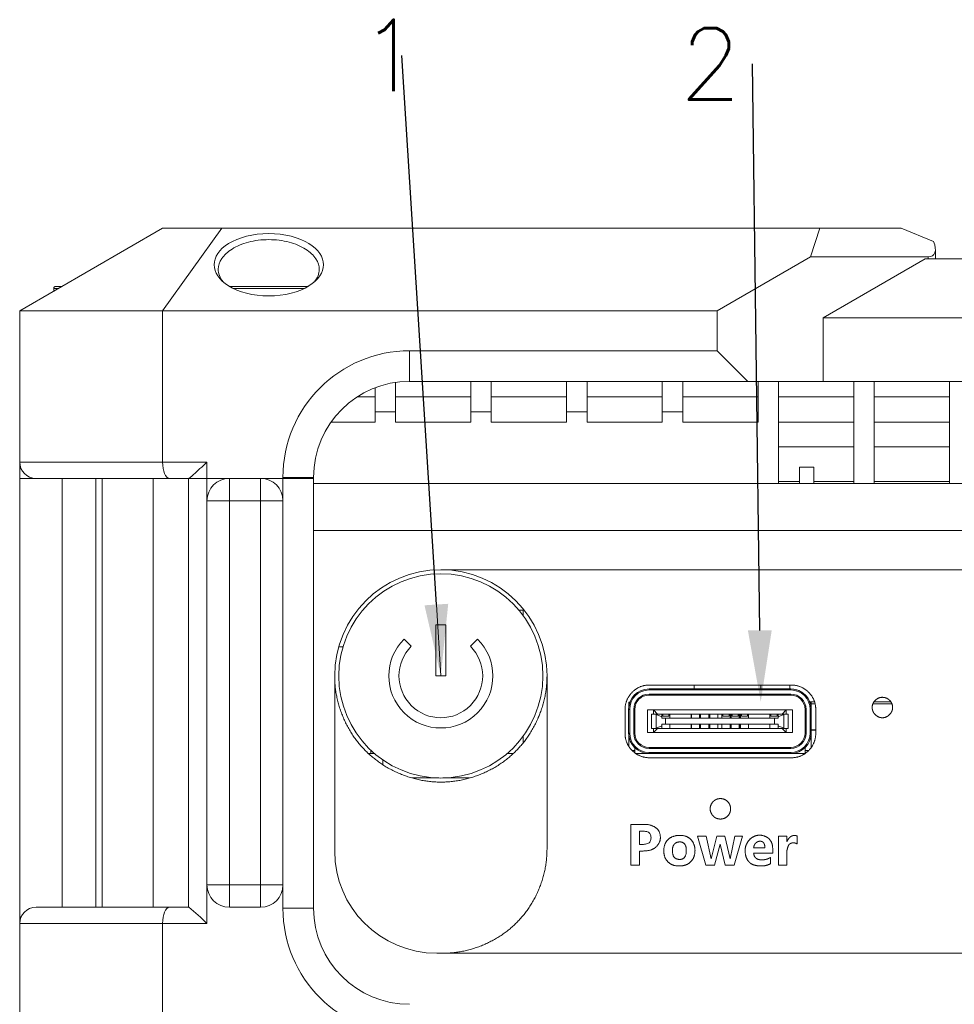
# Model space of a CAD drawing. Header units: millimetres. Extents: x 0 to 841, y 0 to 594.
# Tile 3 of 19: x 109 to 155, y 253 to 301. Entities that reach past the tile are written whole.
import ezdxf

# ---------------------------------------------------------------- set-up
doc = ezdxf.new("R2010")
doc.units = ezdxf.units.MM
doc.layers.get('0').update_dxf_attribs({"lineweight": 18})
for name, color, linetype, lineweight in [('30MM销_', 7, 'Continuous', 18), ('Default', 7, 'Continuous', 18), ('PX588简洁', 7, 'Continuous', 18), ('RK3588-PX2', 7, 'Continuous', 18), ('主壳R2R2鍑_PAR_1', 7, 'Continuous', 18), ('主板CPU散EREFS', 7, 'Continuous', 18), ('正面保淇1', 7, 'Continuous', 18), ('电池仓3', 7, 'Continuous', 18), ('电源L', 7, 'Continuous', 18), ('电源键', 7, 'Continuous', 18), ('背部螺母-数E_J(UP溇_', 7, 'Continuous', 18), ('背面D', 7, 'Continuous', 18), ('贴纸', 7, 'Continuous', 18)]:
    doc.layers.add(name, color=color, linetype=linetype, lineweight=lineweight)
doc.styles.add('SEACAD_Arial', font='txt', dxfattribs={"width": 0.7})
doc.styles.get("Standard").update_dxf_attribs({"font": 'txt.shx'})
doc.dimstyles.new('国标', dxfattribs={"dimtxt": 7, "dimasz": 7, "dimexe": 3.5, "dimexo": 0, "dimgap": 1.75, "dimtad": 1, "dimdsep": 46, "dimtxsty": 'SEACAD_Arial', "dimblk": '_CAXARROW', "dimcen": 3.5, "dimdle": 14, "dimadec": 1, "dimazin": 0, "dimtfac": 0.5, "dimtdec": 3, "dimtmove": 0, "dimatfit": 3, "dimfxl": 1, "dimtolj": 1, "dimarcsym": 0})

# ---------------------------------------------------------------- blocks, each defined once
blk = doc.blocks.new('_SE_FILLED')
blk.add_hatch(color=0).paths.add_polyline_path([(0, 0), (-1, -0.1665), (-1, 0.1665)], flags=0)
at = {"color": 0}
blk.add_line((0, 0), (-1, 0), dxfattribs=at)
blk = doc.blocks.new('SE5')
at = {"layer": '30MM销_', "color": 7, "linetype": 'Continuous'}
for p, q in [((113.093, 278.627), (113.093, 257.627)), ((115.593, 257.627), (115.593, 278.627))]:
    blk.add_line(p, q, dxfattribs=at)
at = {"layer": 'PX588简洁', "color": 7, "linetype": 'Continuous'}
for p, q in [((139.887, 268.267), (139.887, 268.317)), ((139.887, 268.317), (146.827, 268.317)), ((146.827, 268.267), (139.887, 268.267)), ((139.887, 268.067), (139.887, 268.017)), ((139.887, 268.067), (146.827, 268.067)), ((146.827, 268.267), (146.827, 268.317)), ((146.83, 268.317), (146.827, 268.317)), ((146.827, 268.067), (146.827, 268.017)), ((138.89, 267.667), (138.89, 267.392)), ((138.95, 267.667), (138.89, 267.667)), ((146.827, 268.017), (139.887, 268.017)), ((147.747, 267.717), (147.746, 267.717)), ((147.767, 267.667), (147.83, 267.667)), ((147.83, 267.667), (147.83, 267.317)), ((147.83, 267.667), (147.83, 267.667)), ((147.83, 266.967), (147.83, 267.667)), ((138.937, 267.317), (138.887, 267.317)), ((138.887, 266.157), (138.887, 267.317)), ((138.937, 267.317), (138.937, 266.157)), ((139.137, 267.317), (139.187, 267.317)), ((139.137, 266.157), (139.137, 267.317)), ((139.187, 267.317), (139.187, 266.157)), ((139.189, 267.317), (139.187, 267.317)), ((139.188, 267.157), (139.188, 266.142)), ((139.188, 267.157), (139.188, 266.124)), ((139.188, 267.157), (139.188, 267.157)), ((139.188, 266.157), (139.188, 267.157)), ((139.189, 267.157), (139.188, 267.157)), ((139.189, 267.317), (139.189, 266.157)), ((140.108, 267.287), (139.808, 267.287)), ((139.808, 267.287), (139.808, 266.187)), ((140.222, 267.087), (140.007, 267.087)), ((140.007, 266.387), (140.007, 267.087)), ((146.608, 267.287), (140.108, 267.287)), ((140.108, 267.287), (140.308, 267.087)), ((140.108, 267.087), (140.108, 267.287)), ((140.228, 267.07), (140.222, 267.087)), ((140.222, 267.087), (140.507, 267.087)), ((140.507, 267.087), (140.508, 267.087)), ((140.507, 266.959), (140.507, 267.087)), ((140.508, 267.087), (140.508, 266.887)), ((140.558, 267.087), (140.508, 267.087)), ((140.857, 267.087), (140.557, 267.087)), ((140.557, 266.987), (140.557, 267.087)), ((140.857, 266.987), (140.857, 267.087)), ((140.857, 267.087), (140.858, 267.087)), ((140.858, 266.987), (140.858, 267.087)), ((140.908, 267.087), (140.858, 267.087)), ((140.907, 267.087), (140.907, 266.887)), ((140.907, 267.087), (141.957, 267.087)), ((141.958, 267.087), (141.957, 267.087)), ((141.957, 266.887), (141.957, 267.087)), ((141.958, 266.887), (141.958, 267.087)), ((141.958, 267.087), (142.358, 267.087)), ((142.357, 266.887), (142.357, 267.087)), ((142.357, 267.087), (142.407, 267.087)), ((142.408, 267.087), (142.407, 267.087)), ((142.407, 266.887), (142.407, 267.087)), ((142.408, 266.887), (142.408, 267.087)), ((142.408, 267.087), (142.808, 267.087)), ((142.807, 266.887), (142.807, 267.087)), ((142.807, 267.087), (142.857, 267.087)), ((142.858, 267.087), (142.857, 267.087)), ((142.857, 266.887), (142.857, 267.087)), ((142.858, 266.887), (142.858, 267.087)), ((142.858, 267.087), (143.258, 267.087)), ((143.257, 266.887), (143.257, 267.087)), ((143.257, 267.087), (143.457, 267.087)), ((143.457, 266.887), (143.457, 267.087)), ((143.458, 267.087), (143.457, 267.087)), ((143.458, 266.887), (143.458, 267.087)), ((143.508, 267.087), (143.458, 267.087)), ((143.507, 266.987), (143.507, 267.087)), ((143.507, 267.087), (143.807, 267.087)), ((143.808, 267.087), (143.807, 267.087)), ((143.807, 266.987), (143.807, 267.087)), ((143.808, 266.987), (143.808, 267.087)), ((143.858, 267.087), (143.808, 267.087)), ((143.857, 266.887), (143.857, 267.087)), ((143.907, 267.087), (143.857, 267.087)), ((143.907, 266.887), (143.907, 267.087)), ((143.908, 267.087), (143.907, 267.087)), ((143.908, 266.887), (143.908, 267.087)), ((143.958, 267.087), (143.908, 267.087)), ((143.957, 266.987), (143.957, 267.087)), ((143.957, 267.087), (144.257, 267.087)), ((144.258, 267.087), (144.257, 267.087)), ((144.257, 266.987), (144.257, 267.087)), ((144.258, 266.987), (144.258, 267.087)), ((144.308, 267.087), (144.258, 267.087)), ((144.307, 266.887), (144.307, 267.087)), ((144.357, 267.087), (144.307, 267.087)), ((144.357, 266.887), (144.357, 267.087)), ((144.358, 267.087), (144.357, 267.087)), ((144.358, 266.887), (144.358, 267.087)), ((144.408, 267.087), (144.358, 267.087)), ((144.407, 266.987), (144.407, 267.087)), ((144.407, 267.087), (144.707, 267.087)), ((144.708, 267.087), (144.707, 267.087)), ((144.707, 266.987), (144.707, 267.087)), ((144.708, 266.987), (144.708, 267.087)), ((144.758, 267.087), (144.708, 267.087)), ((144.757, 266.887), (144.757, 267.087)), ((145.807, 267.087), (144.757, 267.087)), ((145.807, 267.087), (145.808, 267.087)), ((145.807, 267.087), (145.807, 266.887)), ((145.808, 266.887), (145.808, 267.087)), ((145.808, 267.087), (145.858, 267.087)), ((145.857, 266.987), (145.857, 267.087)), ((145.857, 267.087), (146.157, 267.087)), ((146.157, 266.987), (146.157, 267.087)), ((146.157, 267.087), (146.158, 267.087)), ((146.158, 267.087), (146.158, 266.987)), ((146.158, 267.087), (146.208, 267.087)), ((146.207, 266.959), (146.207, 267.087)), ((146.493, 267.087), (146.207, 267.087)), ((146.608, 267.287), (146.408, 267.087)), ((146.486, 267.07), (146.493, 267.087)), ((146.493, 267.087), (146.707, 267.087)), ((146.608, 267.087), (146.608, 267.287)), ((146.608, 267.287), (146.908, 267.287)), ((146.707, 266.387), (146.707, 267.087)), ((146.707, 267.087), (146.708, 267.087)), ((146.708, 266.387), (146.708, 267.087)), ((146.908, 267.287), (146.908, 266.187)), ((146.908, 267.287), (146.909, 267.287)), ((146.909, 266.187), (146.909, 267.287)), ((147.577, 267.317), (147.527, 267.317)), ((147.527, 266.157), (147.527, 267.317)), ((147.577, 267.317), (147.577, 266.157)), ((147.827, 267.317), (147.777, 267.317)), ((147.777, 266.157), (147.777, 267.317)), ((147.827, 267.317), (147.827, 266.157)), ((147.827, 267.317), (147.83, 267.317)), ((147.828, 267.157), (147.828, 265.455)), ((147.828, 267.157), (147.828, 265.456)), ((147.828, 267.157), (147.828, 267.157)), ((147.828, 267.157), (147.828, 266.157)), ((147.828, 267.157), (147.829, 267.157)), ((147.829, 267.157), (147.829, 266.157)), ((147.83, 267.317), (147.83, 266.917)), ((139.189, 266.617), (139.189, 266.157)), ((140.228, 266.403), (140.228, 267.07)), ((140.507, 266.959), (140.228, 267.07)), ((140.507, 266.887), (140.507, 266.959)), ((140.688, 266.887), (140.507, 266.887)), ((140.857, 266.987), (140.557, 266.987)), ((140.688, 266.887), (140.907, 266.887)), ((140.688, 266.887), (140.688, 266.587)), ((140.857, 266.987), (140.858, 266.987)), ((141.957, 266.887), (140.907, 266.887)), ((141.957, 266.887), (142.357, 266.887)), ((142.407, 266.887), (142.357, 266.887)), ((142.407, 266.887), (142.807, 266.887)), ((142.857, 266.887), (142.807, 266.887)), ((142.857, 266.887), (143.257, 266.887)), ((143.457, 266.887), (143.257, 266.887)), ((143.857, 266.887), (143.457, 266.887)), ((143.507, 266.987), (143.807, 266.987)), ((143.808, 266.987), (143.807, 266.987)), ((143.857, 266.887), (143.907, 266.887)), ((144.307, 266.887), (143.907, 266.887)), ((143.957, 266.987), (144.257, 266.987)), ((144.258, 266.987), (144.257, 266.987)), ((144.307, 266.887), (144.357, 266.887)), ((144.757, 266.887), (144.357, 266.887)), ((144.407, 266.987), (144.707, 266.987)), ((144.708, 266.987), (144.707, 266.987)), ((144.757, 266.887), (145.807, 266.887)), ((146.026, 266.887), (145.807, 266.887)), ((145.857, 266.987), (146.157, 266.987)), ((146.026, 266.887), (146.207, 266.887)), ((146.026, 266.887), (146.026, 266.587)), ((146.157, 266.987), (146.158, 266.987)), ((146.207, 266.959), (146.486, 267.07)), ((146.207, 266.887), (146.207, 266.959)), ((146.486, 266.403), (146.486, 267.07)), ((147.83, 266.617), (147.829, 266.617)), ((147.829, 266.617), (147.829, 266.157)), ((147.83, 266.967), (147.83, 266.967)), ((147.83, 266.917), (147.83, 266.917)), ((147.83, 266.917), (147.83, 265.458)), ((138.937, 266.157), (138.887, 266.157)), ((138.888, 266.118), (138.888, 265.529)), ((139.187, 266.157), (139.137, 266.157)), ((139.188, 266.157), (139.187, 266.157)), ((139.808, 266.187), (140.108, 266.187)), ((140.222, 266.387), (140.007, 266.387)), ((140.308, 266.387), (140.108, 266.187)), ((140.108, 266.187), (140.108, 266.387)), ((140.108, 266.187), (146.608, 266.187)), ((140.222, 266.387), (140.228, 266.403)), ((140.507, 266.387), (140.222, 266.387)), ((140.228, 266.403), (140.507, 266.514)), ((140.507, 266.514), (140.507, 266.587)), ((140.507, 266.587), (140.688, 266.587)), ((140.507, 266.387), (140.507, 266.514)), ((140.507, 266.387), (140.508, 266.387)), ((140.508, 266.587), (140.508, 266.387)), ((140.508, 266.387), (140.908, 266.387)), ((140.688, 266.587), (140.907, 266.587)), ((140.907, 266.587), (140.907, 266.387)), ((140.907, 266.587), (141.957, 266.587)), ((141.957, 266.387), (140.907, 266.387)), ((141.957, 266.387), (141.957, 266.587)), ((141.957, 266.587), (142.357, 266.587)), ((141.957, 266.387), (141.958, 266.387)), ((141.958, 266.587), (141.958, 266.387)), ((141.958, 266.387), (142.358, 266.387)), ((142.357, 266.587), (142.357, 266.387)), ((142.357, 266.587), (142.407, 266.587)), ((142.407, 266.387), (142.357, 266.387)), ((142.407, 266.387), (142.407, 266.587)), ((142.407, 266.587), (142.807, 266.587)), ((142.407, 266.387), (142.408, 266.387)), ((142.408, 266.587), (142.408, 266.387)), ((142.408, 266.387), (142.808, 266.387)), ((142.807, 266.587), (142.807, 266.387)), ((142.807, 266.587), (142.857, 266.587)), ((142.857, 266.387), (142.807, 266.387)), ((142.857, 266.587), (143.257, 266.587)), ((142.857, 266.587), (142.857, 266.387)), ((142.858, 266.387), (142.857, 266.387)), ((142.858, 266.587), (142.858, 266.387)), ((142.858, 266.387), (143.258, 266.387)), ((143.257, 266.587), (143.257, 266.387)), ((143.257, 266.587), (143.457, 266.587)), ((143.457, 266.387), (143.257, 266.387)), ((143.457, 266.387), (143.457, 266.587)), ((143.457, 266.587), (143.857, 266.587)), ((143.457, 266.387), (143.458, 266.387)), ((143.458, 266.587), (143.458, 266.387)), ((143.458, 266.387), (143.858, 266.387)), ((143.857, 266.587), (143.857, 266.387)), ((143.857, 266.587), (143.907, 266.587)), ((143.907, 266.387), (143.857, 266.387)), ((143.907, 266.587), (144.307, 266.587)), ((143.907, 266.387), (143.907, 266.587)), ((143.907, 266.387), (143.908, 266.387)), ((143.908, 266.587), (143.908, 266.387)), ((143.908, 266.387), (144.308, 266.387)), ((144.307, 266.587), (144.307, 266.387)), ((144.307, 266.587), (144.357, 266.587)), ((144.357, 266.387), (144.307, 266.387)), ((144.357, 266.587), (144.757, 266.587)), ((144.357, 266.387), (144.357, 266.587)), ((144.357, 266.387), (144.358, 266.387)), ((144.358, 266.587), (144.358, 266.387)), ((144.358, 266.387), (144.758, 266.387)), ((144.757, 266.587), (144.757, 266.387)), ((144.757, 266.587), (145.807, 266.587)), ((145.807, 266.387), (144.757, 266.387)), ((145.807, 266.387), (145.807, 266.587)), ((145.807, 266.587), (146.026, 266.587)), ((145.807, 266.387), (145.808, 266.387)), ((145.808, 266.587), (145.808, 266.387)), ((145.808, 266.387), (146.208, 266.387)), ((146.026, 266.587), (146.207, 266.587)), ((146.207, 266.587), (146.207, 266.514)), ((146.207, 266.514), (146.207, 266.387)), ((146.486, 266.403), (146.207, 266.514)), ((146.493, 266.387), (146.207, 266.387)), ((146.408, 266.387), (146.608, 266.187)), ((146.493, 266.387), (146.486, 266.403)), ((146.493, 266.387), (146.707, 266.387)), ((146.608, 266.187), (146.608, 266.387)), ((146.908, 266.187), (146.608, 266.187)), ((146.707, 266.387), (146.708, 266.387)), ((146.908, 266.187), (146.909, 266.187)), ((147.527, 266.157), (147.577, 266.157)), ((147.827, 266.157), (147.777, 266.157)), ((147.828, 266.157), (147.827, 266.157)), ((147.829, 266.157), (147.829, 266.157)), ((126.438, 265.157), (126.157, 265.157)), ((133.22, 265.157), (132.939, 265.157)), ((139.057, 265.307), (139.188, 265.307)), ((139.188, 265.442), (139.188, 265.307)), ((139.188, 265.441), (139.188, 265.307)), ((139.189, 265.44), (139.189, 265.195)), ((139.887, 265.157), (139.236, 265.157)), ((139.887, 265.457), (139.887, 265.407)), ((139.887, 265.457), (146.827, 265.457)), ((146.827, 265.407), (139.887, 265.407)), ((139.887, 265.157), (139.887, 265.207)), ((139.887, 265.207), (146.827, 265.207)), ((146.827, 265.157), (139.887, 265.157)), ((146.827, 265.457), (146.827, 265.407)), ((146.827, 265.157), (146.827, 265.207)), ((147.526, 265.157), (146.827, 265.157)), ((146.827, 265.157), (146.828, 265.157)), ((147.528, 265.443), (147.528, 265.307)), ((147.528, 265.307), (147.706, 265.307)), ((126.843, 264.621), (126.843, 264.844)), ((129.597, 263.957), (128.283, 263.957)), ((131.097, 263.957), (129.78, 263.957))]:
    blk.add_line(p, q, dxfattribs=at)
for centre, radius, start, end in [((139.887, 267.317), 1, 90, 180), ((139.887, 267.317), 0.95, 90, 180), ((139.887, 267.317), 0.75, 90, 180), ((146.827, 267.317), 1, 0, 90), ((146.827, 267.317), 0.95, 0, 90), ((146.827, 267.317), 0.75, 0, 90), ((146.83, 267.317), 1, 23.5782, 90), ((139.887, 267.317), 0.7, 90, 180), ((146.827, 267.317), 0.7, 0, 90), ((146.83, 267.317), 1, 0, 23.5782), ((139.887, 266.157), 1, 180, 270), ((139.887, 266.157), 0.95, 180, 270), ((139.887, 266.157), 0.75, 180, 270), ((139.887, 266.157), 0.7, 180, 270), ((139.888, 266.157), 0.7, 180, 270), ((146.827, 266.157), 0.75, 270, 360), ((146.827, 266.157), 0.7, 270, 360), ((146.827, 266.157), 0.95, 270, 360), ((146.827, 266.157), 1, 270, 360), ((146.828, 266.157), 1, 270, 360), ((146.829, 266.157), 1, 357.6497, 360)]:
    blk.add_arc(centre, radius, start, end, dxfattribs=at)
for centre, start_param, end_param in [((139.188, 265.307), 1.570796, 1.721731), ((139.188, 265.307), 4.562007, 4.712389), ((147.528, 265.307), 1.570796, 1.772154)]:
    blk.add_ellipse(centre, major_axis=(0, 0.75), ratio=0.000391, start_param=start_param, end_param=end_param, dxfattribs=at)
at = {"layer": 'RK3588-PX2', "color": 7, "linetype": 'Continuous'}
for p, q in [((145.357, 268.317), (145.357, 268.508)), ((146.774, 268.317), (146.774, 268.508)), ((147.988, 267.687), (147.759, 267.687)), ((147.83, 267.587), (148.015, 267.587)), ((150.852, 267.587), (151.78, 267.587)), ((151.719, 267.687), (150.913, 267.687)), ((148.057, 266.297), (147.828, 266.297)), ((147.83, 266.307), (148.051, 266.307))]:
    blk.add_line(p, q, dxfattribs=at)
at = {"layer": '主壳R2R2鍑_PAR_1', "color": 7, "linetype": 'Continuous'}
for p, q in [((126.474, 281.877), (126.474, 283.061)), ((127.474, 283.316), (127.474, 281.877)), ((131.161, 281.877), (131.161, 283.377)), ((132.161, 283.377), (132.161, 281.877)), ((135.849, 281.877), (135.849, 283.377)), ((136.849, 283.377), (136.849, 281.877)), ((140.536, 281.877), (140.536, 283.377)), ((141.536, 283.377), (141.536, 281.877)), ((145.224, 283.377), (145.224, 281.377)), ((146.224, 278.377), (146.224, 283.377)), ((149.911, 278.377), (149.911, 283.377)), ((150.911, 283.377), (150.911, 278.377)), ((154.599, 278.377), (154.599, 283.377)), ((126.474, 281.877), (127.474, 281.877)), ((126.474, 281.377), (126.474, 281.877)), ((127.474, 281.877), (127.474, 281.377)), ((131.161, 281.877), (132.161, 281.877)), ((131.161, 281.377), (131.161, 281.877)), ((132.161, 281.877), (132.161, 281.377)), ((135.849, 281.877), (136.849, 281.877)), ((135.849, 281.377), (135.849, 281.877)), ((136.849, 281.877), (136.849, 281.377)), ((140.536, 281.877), (141.536, 281.877)), ((140.536, 281.377), (140.536, 281.877)), ((141.536, 281.877), (141.536, 281.377)), ((126.474, 281.377), (124.308, 281.377)), ((131.161, 281.377), (127.474, 281.377)), ((135.849, 281.377), (132.161, 281.377)), ((140.536, 281.377), (136.849, 281.377)), ((145.224, 281.377), (141.536, 281.377)), ((146.224, 281.377), (149.911, 281.377)), ((150.911, 281.377), (154.599, 281.377)), ((149.911, 280.177), (146.224, 280.177)), ((154.599, 280.177), (150.911, 280.177)), ((146.224, 278.377), (123.455, 278.377)), ((146.224, 278.477), (147.25, 278.477)), ((149.911, 278.377), (146.224, 278.377)), ((147.95, 278.477), (149.911, 278.477)), ((149.911, 278.377), (150.911, 278.377)), ((150.911, 278.477), (154.599, 278.477)), ((154.599, 278.377), (150.911, 278.377)), ((154.599, 278.377), (155.599, 278.377)), ((123.455, 276.077), (354.044, 276.077)), ((129.688, 274.156), (221.455, 274.156)), ((133.725, 272.223), (133.725, 271.906)), ((124.686, 270.377), (124.894, 270.377)), ((124.488, 260.377), (124.488, 268.956)), ((139.911, 268.508), (146.851, 268.508)), ((142.089, 268.317), (142.089, 268.508)), ((138.711, 267.308), (138.711, 266.148)), ((148.051, 266.148), (148.051, 267.308)), ((133.725, 266.005), (133.725, 265.695)), ((126.255, 265.321), (126.255, 265.157)), ((146.851, 264.948), (139.911, 264.948)), ((138.996, 259.684), (138.996, 261.684)), ((139.422, 260.708), (139.422, 261.354)), ((142.669, 259.684), (142.263, 261.112)), ((142.263, 261.112), (142.689, 261.112)), ((142.689, 261.112), (142.922, 260.007)), ((142.922, 260.007), (142.689, 261.112)), ((142.922, 260.007), (143.206, 261.112)), ((143.206, 261.112), (143.602, 261.112)), ((143.602, 261.112), (143.855, 260.007)), ((143.855, 260.007), (144.081, 261.112)), ((144.468, 261.112), (144.055, 259.684)), ((144.081, 261.112), (144.468, 261.112)), ((146.222, 259.684), (146.222, 261.112)), ((146.222, 261.112), (146.639, 261.112)), ((147.133, 261.12), (147.133, 260.734)), ((139.422, 260.381), (139.422, 259.684)), ((141.712, 260.375), (141.712, 260.417)), ((142.135, 260.47), (142.137, 260.406)), ((143.373, 260.719), (143.099, 259.685)), ((143.617, 259.684), (143.37, 260.719)), ((145.562, 260.541), (145.009, 260.541)), ((145.951, 260.281), (145.01, 260.281)), ((139.422, 259.684), (138.996, 259.684)), ((143.102, 259.684), (142.669, 259.684)), ((144.055, 259.684), (143.617, 259.684)), ((146.639, 259.684), (146.222, 259.684)), ((221.455, 255.377), (129.488, 255.377))]:
    blk.add_line(p, q, dxfattribs=at)
for centre, radius, start, end in [((129.688, 268.956), 5.2, 90, 180), ((129.68, 268.948), 5.208, 0.089, 89.911), ((129.488, 260.377), 5, 180, 270)]:
    blk.add_arc(centre, radius, start, end, dxfattribs=at)
for points, degree, knots in [([(134.888, 268.956), (134.888, 267.941), (134.487, 266.97), (134.085, 266.001), (133.365, 265.279), (132.647, 264.558), (131.679, 264.157), (130.711, 263.756), (129.689, 263.756)], 2, [0, 0, 0, 2.037679, 2.037679, 4.075358, 4.075358, 6.113037, 6.113037, 8.150716, 8.150716, 8.150716]), ([(138.711, 267.308), (138.711, 267.8), (139.063, 268.156), (139.409, 268.508), (139.911, 268.508)], 2, [0, 0, 0, 0.937938, 0.937938, 1.875876, 1.875876, 1.875876]), ([(146.851, 268.508), (147.344, 268.508), (147.7, 268.156), (148.051, 267.809), (148.051, 267.308)], 2, [0, 0, 0, 0.937938, 0.937938, 1.875876, 1.875876, 1.875876]), ([(150.816, 267.407), (150.816, 267.606), (150.964, 267.757), (151.112, 267.908), (151.315, 267.907)], 2, [0, 0, 0, 0.3891451, 0.3891451, 0.7782902, 0.7782902, 0.7782902]), ([(151.315, 267.907), (151.527, 267.906), (151.67, 267.76), (151.818, 267.608), (151.817, 267.406), (151.815, 267.213), (151.663, 267.06), (151.511, 266.907), (151.316, 266.907)], 2, [0, 0, 0, 0.389141, 0.389141, 0.778282, 0.778282, 1.167422, 1.167422, 1.556563, 1.556563, 1.556563]), ([(151.316, 266.907), (151.12, 266.907), (150.968, 267.056), (150.816, 267.205), (150.816, 267.407)], 2, [0, 0, 0, 0.3886575, 0.3886575, 0.7773151, 0.7773151, 0.7773151]), ([(139.911, 264.948), (139.419, 264.948), (139.063, 265.299), (138.711, 265.646), (138.711, 266.148)], 2, [0, 0, 0, 0.937938, 0.937938, 1.875876, 1.875876, 1.875876]), ([(148.051, 266.148), (148.051, 265.655), (147.7, 265.299), (147.353, 264.948), (146.851, 264.948)], 2, [0, 0, 0, 0.937938, 0.937938, 1.875876, 1.875876, 1.875876]), ([(143.381, 261.948), (143.171, 261.948), (143.028, 262.094), (142.881, 262.244), (142.881, 262.448), (142.881, 262.65), (143.028, 262.801), (143.17, 262.948), (143.381, 262.948)], 2, [0, 0, 0, 0.390804, 0.390804, 0.781608, 0.781608, 1.172411, 1.172411, 1.563215, 1.563215, 1.563215]), ([(143.381, 262.948), (143.592, 262.948), (143.735, 262.801), (143.881, 262.651), (143.881, 262.448), (143.881, 262.245), (143.735, 262.094), (143.593, 261.948), (143.381, 261.948)], 2, [0, 0, 0, 0.390804, 0.390804, 0.781608, 0.781608, 1.172411, 1.172411, 1.563215, 1.563215, 1.563215]), ([(138.996, 261.684), (139.792, 261.684), (139.823, 261.678), (140.303, 261.582), (140.402, 261.276), (140.54, 260.846), (140.186, 260.544), (139.982, 260.369), (139.422, 260.381)], 2, [0, 0, 0, 0.788562, 0.788562, 1.577125, 1.577125, 2.365687, 2.365687, 3.154249, 3.154249, 3.154249]), ([(140.608, 260.391), (140.607, 260.733), (140.805, 260.932), (140.999, 261.127), (141.333, 261.146), (141.688, 261.166), (141.896, 260.983), (142.108, 260.796), (142.135, 260.47)], 2, [0, 0, 0, 0.585646, 0.585646, 1.171293, 1.171293, 1.756939, 1.756939, 2.342585, 2.342585, 2.342585]), ([(141.712, 260.417), (141.703, 260.845), (141.361, 260.826), (141.184, 260.816), (141.092, 260.673), (141.03, 260.578), (141.03, 260.397)], 2, [0, 0, 0, 0.604778, 0.604778, 0.950365, 0.950365, 1.209555, 1.209555, 1.209555]), ([(145.828, 259.759), (145.617, 259.64), (145.34, 259.649), (145.01, 259.66), (144.842, 259.791), (144.665, 259.931), (144.612, 260.201), (144.551, 260.502), (144.668, 260.737), (144.787, 260.978), (145.025, 261.093), (145.268, 261.21), (145.547, 261.111), (145.776, 261.03), (145.886, 260.802), (145.951, 260.667), (145.951, 260.281)], 2, [0, 0, 0, 0.511849, 0.511849, 1.023699, 1.023699, 1.535548, 1.535548, 2.047397, 2.047397, 2.559247, 2.559247, 3.071096, 3.071096, 3.582945, 3.582945, 4.094795, 4.094795, 4.094795]), ([(145.562, 260.541), (145.562, 260.695), (145.5, 260.777), (145.433, 260.866), (145.317, 260.861), (145.199, 260.857), (145.103, 260.764), (145.032, 260.695), (145.009, 260.541)], 2, [0, 0, 0, 0.2348457, 0.2348457, 0.4696913, 0.4696913, 0.704537, 0.704537, 0.9393826, 0.9393826, 0.9393826]), ([(146.64, 260.842), (146.639, 260.843), (146.639, 260.843), (146.639, 260.843), (146.639, 260.933), (146.639, 261.022), (146.639, 261.112)], 3, [0, 0, 0, 0, 0.000493, 0.000493, 0.000493, 0.2702664, 0.2702664, 0.2702664, 0.2702664]), ([(146.64, 260.842), (146.721, 261.027), (146.843, 261.097), (146.989, 261.182), (147.133, 261.12)], 2, [0, 0, 0, 0.3145735, 0.3145735, 0.6291469, 0.6291469, 0.6291469]), ([(142.136, 260.406), (142.135, 260.069), (141.927, 259.855), (141.73, 259.653), (141.378, 259.649), (141.018, 259.644), (140.819, 259.843), (140.608, 260.053), (140.608, 260.391)], 2, [0, 0, 0, 0.601211, 0.601211, 1.202423, 1.202423, 1.803634, 1.803634, 2.404845, 2.404845, 2.404845]), ([(141.03, 260.397), (141.03, 259.994), (141.354, 259.971), (141.699, 259.947), (141.712, 260.375)], 2, [0, 0, 0, 0.597554, 0.597554, 1.195108, 1.195108, 1.195108]), ([(147.133, 260.734), (146.994, 260.808), (146.863, 260.768), (146.761, 260.737), (146.721, 260.667), (146.681, 260.597), (146.641, 260.418), (146.639, 260.412), (146.639, 259.684)], 2, [0, 0, 0, 0.290256, 0.290256, 0.507948, 0.507948, 0.72564, 0.72564, 1.451281, 1.451281, 1.451281]), ([(145.01, 260.281), (145.028, 260.009), (145.282, 259.96), (145.345, 259.948), (145.422, 259.949), (145.497, 259.949), (145.57, 259.963), (145.71, 259.988), (145.828, 260.065)], 2, [0, 0, 0, 0.509355, 0.509355, 0.636693, 0.636693, 0.764032, 0.764032, 1.018709, 1.018709, 1.018709])]:
    blk.add_open_spline(points, degree=degree, knots=knots, dxfattribs=at)
for points in [[(139.422, 261.354), (139.485, 261.354), (139.599, 261.36), (139.839, 261.33), (139.955, 261.225), (139.997, 261.028), (139.952, 260.837), (139.836, 260.732), (139.602, 260.701), (139.485, 260.708), (139.422, 260.708)], [(145.828, 260.065), (145.828, 259.963), (145.828, 259.861), (145.828, 259.759)]]:
    blk.add_open_spline(points, degree=3, dxfattribs=at)
at = {"layer": '主板CPU散EREFS', "color": 7, "linetype": 'Continuous'}
for p, q in [((147.95, 279.177), (147.25, 279.177)), ((147.25, 279.177), (147.25, 278.377)), ((147.95, 278.377), (147.95, 279.177)), ((133.725, 272.177), (133.513, 272.177))]:
    blk.add_line(p, q, dxfattribs=at)
at = {"layer": '正面保淇1', "color": 7, "linetype": 'Continuous'}
for p, q in [((109.86, 278.627), (109.06, 278.627)), ((109.06, 278.627), (109.06, 256.827)), ((111.148, 278.627), (111.148, 257.627)), ((112.789, 278.627), (112.789, 257.627)), ((117.333, 278.627), (117.333, 257.627)), ((117.339, 278.627), (118.233, 278.627)), ((119.333, 278.627), (118.233, 278.627)), ((118.233, 277.527), (118.233, 278.627)), ((120.855, 278.627), (119.333, 278.627)), ((119.333, 278.627), (119.333, 277.527)), ((121.955, 278.627), (120.855, 278.627)), ((120.855, 278.627), (120.855, 277.527)), ((123.455, 278.627), (121.955, 278.627)), ((121.955, 278.627), (121.955, 277.527)), ((123.455, 257.577), (123.455, 278.627)), ((119.333, 277.527), (118.233, 277.527)), ((118.233, 258.727), (118.233, 277.527)), ((119.333, 258.727), (119.333, 277.527)), ((120.855, 277.527), (119.333, 277.527)), ((121.955, 277.527), (120.855, 277.527)), ((120.855, 258.727), (120.855, 277.527)), ((121.955, 258.727), (121.955, 277.527)), ((118.233, 258.727), (118.233, 256.827)), ((119.333, 258.727), (118.233, 258.727)), ((119.333, 257.627), (119.333, 258.727)), ((120.855, 258.727), (119.333, 258.727)), ((120.855, 258.727), (120.855, 257.627)), ((121.955, 258.727), (120.855, 258.727)), ((121.955, 258.727), (121.955, 257.577)), ((109.86, 257.627), (116.392, 257.627)), ((116.392, 257.627), (117.339, 257.627)), ((120.855, 257.627), (119.333, 257.627)), ((123.455, 257.577), (121.955, 257.577)), ((109.06, 256.827), (116.06, 256.827)), ((109.06, 256.827), (109.06, 249.418)), ((116.06, 256.827), (118.233, 256.827)), ((116.06, 256.827), (116.06, 249.418))]:
    blk.add_line(p, q, dxfattribs=at)
for centre, radius, start, end in [((119.333, 277.527), 1.1, 90, 180), ((120.855, 277.527), 1.1, 0, 90), ((119.333, 258.727), 1.1, 180, 270), ((120.855, 258.727), 1.1, 270, 360), ((109.86, 256.827), 0.8, 90, 180), ((112.743, 251.589), 7.588, 43.6544, 52.725), ((128.155, 257.577), 6.2, 180, 270), ((128.155, 257.577), 4.7, 180, 270)]:
    blk.add_arc(centre, radius, start, end, dxfattribs=at)
blk.add_ellipse((116.392, 256.827), major_axis=(0, -0.8), ratio=0.414214, start_param=3.141593, end_param=4.712389, dxfattribs=at)
at = {"layer": '电池仓3', "color": 7, "linetype": 'Continuous'}
for p, q in [((126.474, 282.613), (125.588, 282.613)), ((131.161, 282.613), (127.474, 282.613)), ((135.849, 282.613), (132.161, 282.613)), ((140.536, 282.613), (136.849, 282.613)), ((145.224, 282.613), (141.536, 282.613)), ((149.911, 282.613), (146.224, 282.613)), ((154.599, 282.613), (150.911, 282.613))]:
    blk.add_line(p, q, dxfattribs=at)
at = {"layer": '电源L', "color": 7, "linetype": 'Continuous'}
for p, q in [((129.438, 268.956), (129.438, 271.456)), ((129.438, 271.456), (129.938, 271.456)), ((129.938, 271.456), (129.938, 268.956)), ((127.885, 270.759), (128.239, 270.405)), ((131.138, 270.405), (131.491, 270.759)), ((129.938, 268.956), (129.438, 268.956))]:
    blk.add_line(p, q, dxfattribs=at)
blk.add_circle((129.688, 268.956), 5, dxfattribs=at)
for radius in [2.55, 2.05]:
    blk.add_arc((129.688, 268.956), radius, 135, 45, dxfattribs=at)
at = {"layer": '电源键', "color": 7, "linetype": 'Continuous'}
for p, q in [((129.438, 271.456), (129.938, 271.456)), ((129.438, 268.956), (129.438, 271.456)), ((129.938, 271.456), (129.938, 268.956)), ((127.885, 270.759), (128.239, 270.405)), ((131.138, 270.405), (131.491, 270.759)), ((129.938, 268.956), (129.438, 268.956))]:
    blk.add_line(p, q, dxfattribs=at)
for radius in [2.55, 2.05]:
    blk.add_arc((129.688, 268.956), radius, 135, 45, dxfattribs=at)
at = {"layer": '背部螺母-数E_J(UP溇_', "color": 7, "linetype": 'Continuous'}
for p, q in [((110.727, 287.928), (110.73, 287.928)), ((110.727, 287.928), (110.727, 287.797)), ((110.953, 287.928), (110.73, 287.928)), ((110.73, 287.928), (110.73, 287.799)), ((110.827, 288.028), (110.83, 288.028)), ((111.127, 288.028), (110.83, 288.028)), ((123.2, 288.028), (119.32, 288.028)), ((123.009, 287.928), (119.512, 287.928))]:
    blk.add_line(p, q, dxfattribs=at)
for centre in [(110.827, 287.928), (110.83, 287.928)]:
    blk.add_arc(centre, 0.1, 90, 180, dxfattribs=at)
at = {"layer": '背面D', "color": 7, "linetype": 'Continuous'}
for p, q in [((109.06, 286.835), (116.06, 290.877)), ((118.96, 290.877), (116.06, 290.877)), ((116.06, 286.835), (118.96, 290.877)), ((148.245, 290.877), (118.96, 290.877)), ((148.245, 290.877), (147.8, 289.477)), ((152.228, 290.877), (148.245, 290.877)), ((152.228, 290.877), (153.819, 290.217)), ((153.911, 289.377), (153.911, 289.828)), ((143.225, 286.835), (147.8, 289.477)), ((147.8, 289.477), (153.559, 289.477)), ((153.418, 289.377), (148.418, 286.49)), ((279.659, 289.377), (153.418, 289.377)), ((153.559, 289.477), (153.559, 289.377)), ((109.06, 286.835), (116.06, 286.835)), ((109.06, 279.427), (109.06, 286.835)), ((116.06, 286.835), (143.225, 286.835)), ((116.06, 279.427), (116.06, 286.835)), ((143.225, 284.877), (143.225, 286.835)), ((148.418, 286.49), (329.082, 286.49)), ((148.418, 286.49), (148.418, 283.377)), ((128.155, 283.377), (128.155, 284.877)), ((143.225, 284.877), (128.155, 284.877)), ((143.225, 284.877), (144.725, 283.377)), ((128.155, 283.377), (144.725, 283.377)), ((144.725, 283.377), (148.418, 283.377)), ((148.418, 283.377), (329.082, 283.377)), ((109.06, 279.427), (116.06, 279.427)), ((109.06, 279.427), (109.06, 278.627)), ((118.233, 279.427), (116.06, 279.427)), ((118.233, 278.627), (118.233, 279.427)), ((123.455, 278.677), (121.955, 278.677)), ((121.955, 278.677), (121.955, 278.627)), ((123.455, 278.627), (123.455, 278.677)), ((109.86, 278.627), (109.06, 278.627)), ((109.86, 278.627), (116.392, 278.627)), ((117.339, 278.627), (116.392, 278.627)), ((118.233, 278.627), (117.339, 278.627)), ((119.333, 278.627), (118.233, 278.627)), ((121.955, 278.627), (120.855, 278.627)), ((123.455, 278.627), (121.955, 278.627))]:
    blk.add_line(p, q, dxfattribs=at)
for centre, radius, start, end in [((128.155, 278.677), 6.2, 90, 180), ((128.155, 278.677), 4.7, 90, 180), ((109.86, 279.427), 0.8, 180, 270)]:
    blk.add_arc(centre, radius, start, end, dxfattribs=at)
for centre, major_axis, start_param, end_param in [((152.711, 290.677), (-1.109, 1.109), 2.748894, 3.926991), ((116.392, 279.427), (0, -0.8), 4.712389, 6.283185)]:
    blk.add_ellipse(centre, major_axis=major_axis, ratio=0.414214, start_param=start_param, end_param=end_param, dxfattribs=at)
for points, knots in [([(121.26, 290.616), (120.497, 290.616), (119.767, 290.417), (118.822, 289.833), (118.583, 289.459), (118.584, 288.714), (118.822, 288.34), (119.765, 287.757), (120.496, 287.558), (122.024, 287.558), (122.755, 287.757), (123.698, 288.34), (123.937, 288.714), (123.937, 289.459), (123.698, 289.833), (122.756, 290.416), (122.024, 290.616), (121.26, 290.616)], [0, 0, 0, 0, 1.67204, 1.67204, 3.34408, 3.34408, 5.01612, 5.01612, 6.68816, 6.68816, 8.360201, 8.360201, 10.032241, 10.032241, 11.704281, 11.704281, 13.376321, 13.376321, 13.376321, 13.376321]), ([(121.26, 290.316), (120.916, 290.316), (120.225, 290.232), (119.411, 289.871), (118.907, 289.399), (118.716, 288.83), (118.864, 288.447), (119.032, 288.246), (119.035, 288.243)], [0, 0, 0, 0, 0.716108, 1.435395, 2.172103, 2.893409, 3.790783, 3.805608, 3.805608, 3.805608, 3.805608]), ([(123.485, 288.24), (123.489, 288.245), (123.652, 288.44), (123.803, 288.822), (123.622, 289.39), (123.114, 289.868), (122.297, 290.231), (121.604, 290.316), (121.26, 290.316)], [0, 0, 0, 0, 0.020585, 0.88933, 1.627142, 2.36858, 3.093871, 3.80889, 3.80889, 3.80889, 3.80889]), ([(117.339, 278.627), (117.353, 278.633), (117.385, 278.646), (117.51, 278.75), (117.679, 278.908), (117.928, 279.136), (118.118, 279.317), (118.233, 279.427)], [0, 0, 0, 0, 0.172261, 0.370251, 0.601, 0.837806, 1.202098, 1.202098, 1.202098, 1.202098])]:
    blk.add_open_spline(points, degree=3, knots=knots, dxfattribs=at)
at = {"layer": '贴纸', "color": 7, "linetype": 'Continuous'}
blk.add_line((134.888, 260.477), (134.888, 268.956), dxfattribs=at)
for points, knots in [([(129.689, 263.757), (128.674, 263.756), (127.703, 264.158), (126.733, 264.559), (126.012, 265.279), (125.291, 265.997), (124.889, 266.966), (124.488, 267.933), (124.488, 268.956)], [0, 0, 0, 2.037839, 2.037839, 4.075677, 4.075677, 6.113516, 6.113516, 8.151355, 8.151355, 8.151355]), ([(134.888, 268.956), (134.888, 267.941), (134.486, 266.971), (134.085, 266.001), (133.365, 265.279), (132.647, 264.558), (131.679, 264.157), (130.712, 263.756), (129.689, 263.757)], [0, 0, 0, 2.037627, 2.037627, 4.075253, 4.075253, 6.11288, 6.11288, 8.150506, 8.150506, 8.150506]), ([(129.788, 255.377), (130.783, 255.377), (131.735, 255.771), (132.686, 256.165), (133.395, 256.87), (134.102, 257.575), (134.495, 258.524), (134.888, 259.473), (134.888, 260.477)], [0, 0, 0, 1.998596, 1.998596, 3.997192, 3.997192, 5.995788, 5.995788, 7.994384, 7.994384, 7.994384])]:
    blk.add_open_spline(points, degree=2, knots=knots, dxfattribs=at)
blk = doc.blocks.new('*X24')
at = {"layer": 'Default', "linetype": 'Continuous'}
for points in [[(116.06, 224.025), (116.06, 226.358), (109.06, 225.192)], [(361.439, 224.025), (368.439, 225.192), (361.439, 226.358)]]:
    blk.add_hatch(color=7, dxfattribs=at).paths.add_polyline_path(points, flags=0)
at = {"layer": 'Default', "color": 7, "linetype": 'Continuous'}
for p, q in [((109.06, 256.827), (109.06, 221.692)), ((368.439, 256.777), (368.439, 221.692)), ((109.06, 225.192), (368.439, 225.192))]:
    blk.add_line(p, q, dxfattribs=at)
at = {"layer": 'Default', "color": 7, "linetype": 'Continuous', "insert": (235.914, 233.942), "char_height": 7, "width": 58.3689, "attachment_point": 1, "style": 'SEACAD_Arial'}
blk.add_mtext('{\\W1;259.38}', dxfattribs=at)
blk = doc.blocks.new('_CAXARROW')
blk.add_hatch(color=0).paths.add_polyline_path([(0, 0), (-1, 0.125), (-1, -0.125)], flags=0)

msp = doc.modelspace()

# ---------------------------------------------------------------- hatches: boundary and pattern name
at = {"layer": 'Default', "linetype": 'Continuous'}
msp.add_hatch(color=7, dxfattribs=at).paths.add_polyline_path([(145.895, 271.194), (145.357, 267.687), (144.728, 271.179)], flags=0)

# ---------------------------------------------------------------- linework, layer by layer
at = {"layer": 'Default', "color": 7, "linetype": 'ByBlock', "lineweight": -2}
for p, q in [((129.469, 272.449), (127.783, 299.334)), ((145.311, 271.186), (144.951, 298.921))]:
    msp.add_line(p, q, dxfattribs=at)

# ---------------------------------------------------------------- block references
at = {"layer": 'Default'}
msp.add_blockref('SE5', (0, 0), dxfattribs=at)
at = {"layer": 'Default', "color": 7, "linetype": 'Continuous', "xscale": 3.5, "yscale": 3.5, "zscale": 3.5, "rotation": 273.5897347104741}
msp.add_blockref('_SE_FILLED', (129.688, 268.956), dxfattribs=at)

# ---------------------------------------------------------------- texts
at = {"layer": 'Default', "color": 7, "linetype": 'Continuous', "char_height": 3.5, "attachment_point": 1}
for s, insert, width in [('\\pxsm0.9;1\\P', (125.724, 301.084), 2), ('\\pxsm0.9;2\\P', (141.393, 300.671), 3.5)]:
    msp.add_mtext(s, dxfattribs=dict(at, insert=insert, width=width))

# ---------------------------------------------------------------- dimensions: what is measured, and where the dimension line sits
at = {"layer": 'Default', "color": 7, "linetype": 'Continuous'}
dim = msp.add_linear_dim(base=(368.439, 225.192), p1=(109.06, 278.627), p2=(368.439, 256.777), dimstyle='国标', override={"dimsah": 1}, dxfattribs=at)
dim.commit()
dim.dimension.update_dxf_attribs({"geometry": '*X24', "text_midpoint": (250.979, 225.192), "dimtype": 160})

doc.saveas('drawing.dxf')
